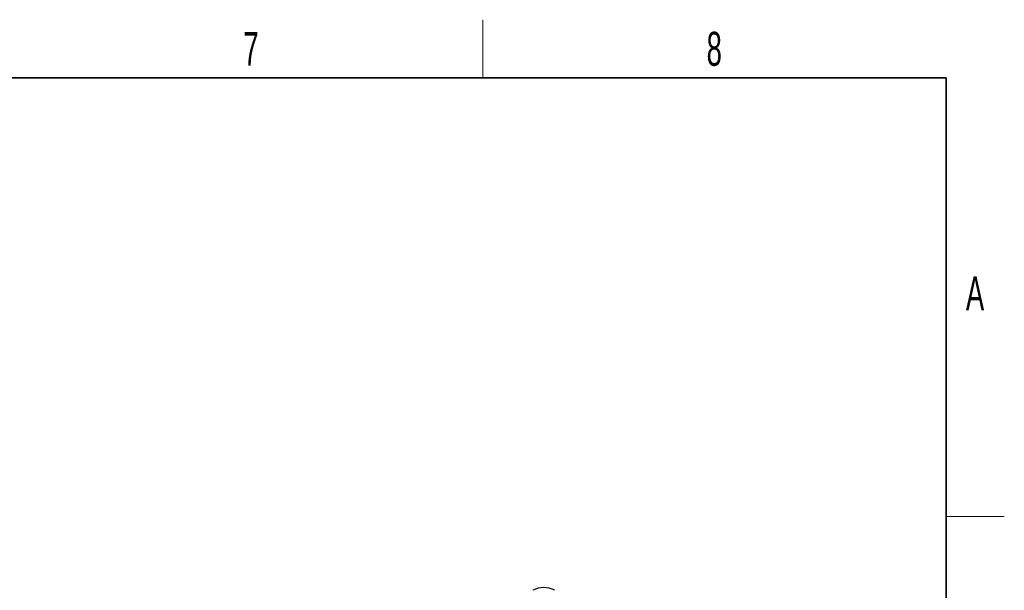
# Model space of a CAD drawing. Header units: millimetres. Extents: x 5 to 418, y 2 to 292.
# Tile 30 of 30: x 313 to 414, y 230 to 288. Entities that reach past the tile are written whole.
import ezdxf

# ---------------------------------------------------------------- set-up
doc = ezdxf.new("R2010")
doc.units = ezdxf.units.MM
doc.layers.add('SLD-0', color=7, linetype='Continuous')
doc.styles.add('SLDTEXTSTYLE0', font='TXT', dxfattribs={"width": 0.605})

msp = doc.modelspace()

# ---------------------------------------------------------------- linework, layer by layer
at = {"color": 7, "linetype": 'Continuous', "lineweight": 25}
msp.add_arc((366.5265, 227.4363), 2.4592, 62.609724, 117.390276, dxfattribs=at)
at = {"layer": 'SLD-0', "lineweight": 18}
for p, q in [((360.25, 282.5), (360.25, 288.5)), ((408, 237.25), (414, 237.25))]:
    msp.add_line(p, q, dxfattribs=at)
at = {"layer": 'SLD-0', "lineweight": 35}
for p, q in [((408, 282.5), (26, 282.5)), ((408, 12), (408, 282.5))]:
    msp.add_line(p, q, dxfattribs=at)

# ---------------------------------------------------------------- texts
at = {"layer": 'SLD-0', "char_height": 3.5, "attachment_point": 2, "style": 'SLDTEXTSTYLE0'}
for s, insert in [('7', (336.3527, 287.243)), ('8', (384.1027, 287.243)), ('A', (410.9816, 262.0011))]:
    msp.add_mtext(s, dxfattribs=dict(at, insert=insert))

doc.saveas('drawing.dxf')
